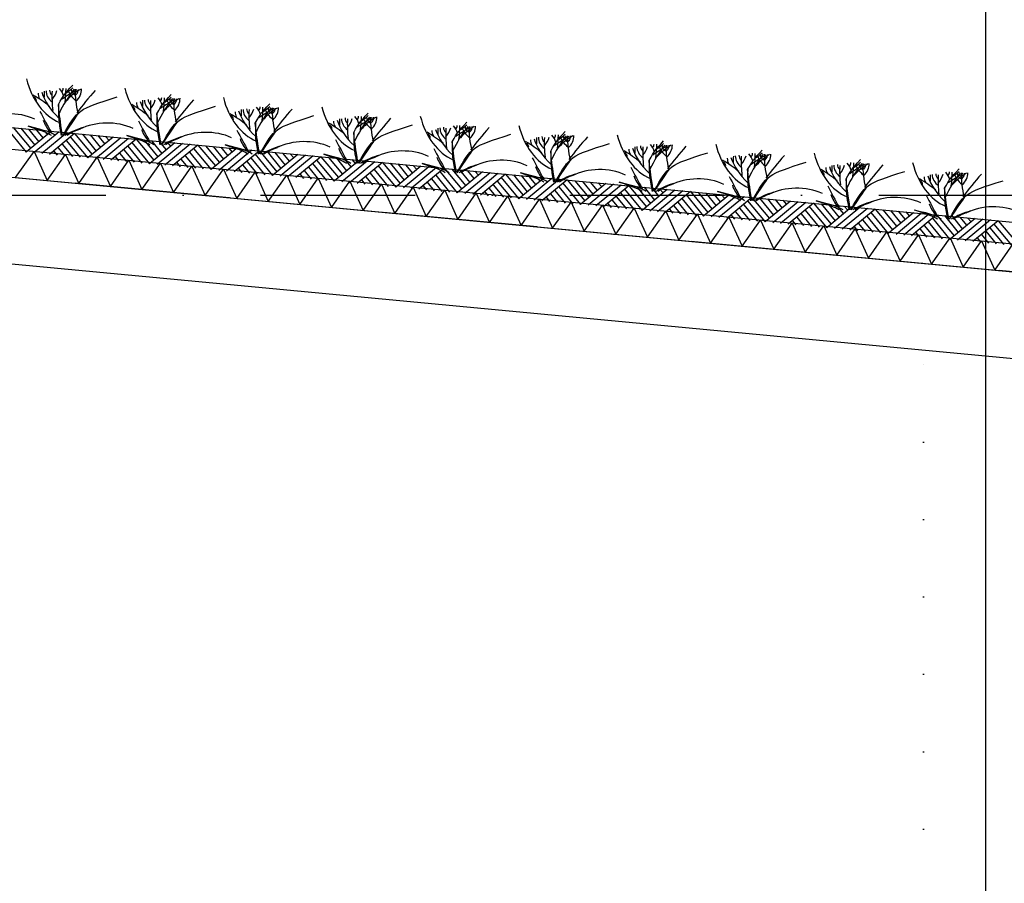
# Model space of a CAD drawing. Extents: x -19795 to 103381, y 127200 to 154480.
# Tile 40 of 76: x 45950 to 49134, y 140592 to 143383. Entities that reach past the tile are written whole.
import ezdxf

# ---------------------------------------------------------------- set-up
doc = ezdxf.new("R2010")
doc.units = 0
doc.header["$LTSCALE"] = 1000
doc.header["$MEASUREMENT"] = 0
doc.linetypes.add('DASHDOT', pattern=[1, 0.5, -0.25, 0, -0.25])
doc.linetypes.add('DOT', pattern=[0.25, 0, -0.25])
doc.layers.add('B02', color=7, linetype='CONTINUOUS')
doc.layers.add('B03', color=7, linetype='CONTINUOUS')

msp = doc.modelspace()

# ---------------------------------------------------------------- linework, layer by layer
at = {"layer": 'B02', "color": 5, "linetype": 'Continuous'}
msp.add_line((49072.5, 151594.9), (49072.5, 127199.6), dxfattribs=at)
at = {"layer": 'B02', "color": 5, "linetype": 'DASHDOT'}
for p, q in [((103381, 137447.3), (-17123, 148828)), ((-16278, 142816), (87058.3, 142816))]:
    msp.add_line(p, q, dxfattribs=at)
at = {"layer": 'B03', "color": 5, "linetype": 'Continuous'}
for p, q in [((45928.3, 143034.1), (45985.2, 142966.5)), ((45953.2, 143031.8), (45998.3, 142977.3)), ((45978.1, 143029.4), (46011.4, 142988.1)), ((45914.2, 143023.4), (45971.1, 142954.8)), ((46052.8, 143022.4), (45971.1, 142954.8)), ((46077.7, 143020), (45995.9, 142952.4)), ((46003, 143027.1), (46025.5, 142999.8)), ((46102.6, 143017.7), (46020.8, 142950.1)), ((46027.9, 143024.7), (46039.7, 143011.6)), ((46127.4, 143015.3), (46045.7, 142947.7)), ((46113.4, 143004.6), (46170.2, 142936)), ((46127.4, 143015.3), (46184.3, 142947.7)), ((46152.3, 143013), (46197.4, 142958.5)), ((46251.9, 143003.6), (46170.2, 142936)), ((46177.2, 143010.6), (46210.5, 142969.3)), ((46276.8, 143001.2), (46195.1, 142933.6)), ((46202.1, 143008.3), (46224.6, 142981)), ((46301.7, 142998.9), (46219.9, 142931.2)), ((46227, 143005.9), (46238.8, 142992.8)), ((46326.6, 142996.5), (46244.8, 142928.9)), ((46326.6, 142996.5), (46383.4, 142928.9)), ((46073, 142970.2), (46095.5, 142943)), ((46087, 142981), (46120.4, 142940.7)), ((46100.2, 142992.8), (46145.3, 142938.3)), ((46299.3, 142974), (46344.4, 142919.5)), ((46312.5, 142985.8), (46369.3, 142917.1)), ((46351.4, 142994.2), (46396.5, 142939.7)), ((46451, 142984.8), (46369.3, 142917.1)), ((46376.3, 142991.8), (46409.6, 142950.5)), ((46475.9, 142982.4), (46394.2, 142914.8)), ((46401.2, 142989.5), (46423.8, 142962.2)), ((46500.8, 142980.1), (46419.1, 142912.5)), ((46426.1, 142987.1), (46437.9, 142974)), ((46525.7, 142977.7), (46443.9, 142910.1)), ((46511.6, 142967), (46568.4, 142898.4)), ((46525.7, 142977.7), (46582.6, 142910.1)), ((46550.6, 142975.4), (46595.6, 142920.9)), ((46650.1, 142966), (46568.4, 142898.4)), ((46575.4, 142973), (46608.7, 142931.7)), ((46600.3, 142970.7), (46622.9, 142943.4)), ((46625.2, 142968.3), (46637, 142955.1)), ((46058.9, 142959.5), (46070.6, 142945.4)), ((46258, 142940.7), (46269.7, 142926.5)), ((46272.1, 142951.4), (46294.6, 142924.2)), ((46286.1, 142962.2), (46319.5, 142921.9)), ((46471.2, 142932.6), (46493.7, 142905.4)), ((46485.2, 142943.4), (46518.6, 142903)), ((46498.4, 142955.2), (46543.5, 142900.7)), ((46675, 142963.6), (46593.3, 142896)), ((46699.9, 142961.3), (46618.2, 142893.6)), ((46724.8, 142958.9), (46643.1, 142891.3)), ((46697.5, 142936.4), (46742.6, 142881.9)), ((46710.7, 142948.2), (46767.5, 142879.5)), ((46724.8, 142958.9), (46781.7, 142891.3)), ((46749.7, 142956.6), (46794.7, 142902.1)), ((46849.2, 142947.2), (46767.5, 142879.5)), ((46774.6, 142954.2), (46807.8, 142912.9)), ((46874.1, 142944.8), (46792.4, 142877.2)), ((46799.4, 142951.9), (46822, 142924.6)), ((46899, 142942.5), (46817.3, 142874.8)), ((46824.3, 142949.5), (46836.2, 142936.3)), ((46923.9, 142940.1), (46842.2, 142872.5)), ((46923.9, 142940.1), (46980.8, 142872.5)), ((46948.8, 142937.8), (46993.9, 142883.3)), ((46973.7, 142935.4), (47006.9, 142894.1)), ((46998.6, 142933), (47021.1, 142905.8)), ((46457.1, 142921.9), (46468.8, 142907.8)), ((46656.2, 142903.1), (46667.9, 142888.9)), ((46670.3, 142913.8), (46692.8, 142886.6)), ((46684.4, 142924.6), (46717.7, 142884.2)), ((46883.5, 142905.8), (46916.8, 142865.4)), ((46896.7, 142917.6), (46941.7, 142863.1)), ((46909.8, 142929.4), (46966.6, 142860.7)), ((47048.3, 142928.4), (46966.6, 142860.7)), ((47073.2, 142926), (46991.5, 142858.4)), ((47098.1, 142923.6), (47016.4, 142856)), ((47023.4, 142930.7), (47035.3, 142917.5)), ((47123, 142921.3), (47041.3, 142853.7)), ((47108.9, 142910.6), (47165.7, 142841.9)), ((47123, 142921.3), (47179.9, 142853.6)), ((47147.9, 142919), (47193, 142864.5)), ((47247.4, 142909.5), (47165.7, 142841.9)), ((47172.8, 142916.6), (47206.1, 142875.3)), ((47272.3, 142907.2), (47190.6, 142839.6)), ((47197.7, 142914.2), (47220.2, 142887)), ((47297.2, 142904.9), (47215.5, 142837.2)), ((47222.6, 142911.9), (47234.4, 142898.7)), ((47322.1, 142902.5), (47240.4, 142834.9)), ((47322.1, 142902.5), (47379, 142834.9)), ((46855.3, 142884.3), (46867.1, 142870.1)), ((46869.4, 142895), (46891.9, 142867.8)), ((47068.5, 142876.2), (47091.1, 142849)), ((47082.6, 142887), (47115.9, 142846.6)), ((47095.8, 142898.8), (47140.8, 142844.3)), ((47294.9, 142880), (47340, 142825.5)), ((47308.1, 142891.8), (47364.8, 142823.1)), ((47347, 142900.1), (47392.1, 142845.7)), ((47446.6, 142890.7), (47364.8, 142823.1)), ((47371.9, 142897.8), (47405.2, 142856.5)), ((47471.5, 142888.4), (47389.7, 142820.8)), ((47396.8, 142895.4), (47419.3, 142868.2)), ((47496.3, 142886), (47414.6, 142818.4)), ((47421.7, 142893.1), (47433.5, 142879.9)), ((47521.2, 142883.7), (47439.5, 142816.1)), ((47507.2, 142873), (47564, 142804.3)), ((47521.2, 142883.7), (47578.1, 142816)), ((47546.1, 142881.3), (47591.2, 142826.9)), ((47645.7, 142871.9), (47564, 142804.3)), ((47571, 142879), (47604.3, 142837.7)), ((47670.6, 142869.6), (47588.8, 142802)), ((47595.9, 142876.6), (47618.4, 142849.4)), ((47620.8, 142874.3), (47632.6, 142861.1)), ((47054.5, 142865.5), (47066.2, 142851.3)), ((47253.6, 142846.7), (47265.3, 142832.5)), ((47267.6, 142857.4), (47290.2, 142830.2)), ((47281.7, 142868.1), (47315.1, 142827.8)), ((47466.8, 142838.6), (47489.3, 142811.4)), ((47480.8, 142849.3), (47514.2, 142809)), ((47494, 142861.1), (47539.1, 142806.7)), ((47695.5, 142867.2), (47613.7, 142799.6)), ((47720.3, 142864.9), (47638.6, 142797.3)), ((47693.1, 142842.4), (47738.2, 142787.9)), ((47706.3, 142854.2), (47763.1, 142785.5)), ((47720.3, 142864.9), (47777.2, 142797.2)), ((47745.2, 142862.5), (47790.3, 142808)), ((47844.8, 142853.1), (47763.1, 142785.5)), ((47770.1, 142860.2), (47803.4, 142818.9)), ((47869.7, 142850.8), (47788, 142783.2)), ((47795, 142857.8), (47817.6, 142830.6)), ((47894.6, 142848.4), (47812.8, 142780.8)), ((47819.9, 142855.5), (47831.7, 142842.3)), ((47919.5, 142846.1), (47837.7, 142778.5)), ((47919.5, 142846.1), (47976.3, 142778.4)), ((47944.3, 142843.7), (47989.4, 142789.2)), ((47969.2, 142841.4), (48002.5, 142800.1)), ((47994.1, 142839), (48016.7, 142811.8)), ((47452.7, 142827.9), (47464.4, 142813.7)), ((47651.8, 142809.1), (47663.5, 142794.9)), ((47665.9, 142819.8), (47688.4, 142792.6)), ((47679.9, 142830.5), (47713.3, 142790.2)), ((47879.1, 142811.7), (47912.4, 142771.4)), ((47892.2, 142823.5), (47937.3, 142769.1)), ((47905.4, 142835.4), (47962.2, 142766.7)), ((48043.9, 142834.3), (47962.2, 142766.7)), ((48068.8, 142832), (47987.1, 142764.4)), ((48093.7, 142829.6), (48012, 142762)), ((48019, 142836.7), (48030.8, 142823.5)), ((48118.6, 142827.3), (48036.9, 142759.7)), ((48104.5, 142816.5), (48161.3, 142747.9)), ((48118.6, 142827.3), (48175.5, 142759.6)), ((48143.5, 142824.9), (48188.5, 142770.4)), ((48243, 142815.5), (48161.3, 142747.9)), ((48168.3, 142822.6), (48201.6, 142781.3)), ((48267.9, 142813.2), (48186.2, 142745.6)), ((48193.2, 142820.2), (48215.8, 142793)), ((48292.8, 142810.8), (48211.1, 142743.2)), ((48218.1, 142817.9), (48229.9, 142804.7)), ((48317.7, 142808.5), (48236, 142740.9)), ((48317.7, 142808.5), (48374.6, 142740.8)), ((48342.6, 142806.1), (48387.7, 142751.6)), ((47850.9, 142790.3), (47862.6, 142776.1)), ((47865, 142801), (47887.5, 142773.8)), ((48064.1, 142782.2), (48086.6, 142755)), ((48078.2, 142792.9), (48111.5, 142752.6)), ((48091.3, 142804.7), (48136.4, 142750.3)), ((48277.3, 142774.1), (48310.6, 142733.8)), ((48290.4, 142785.9), (48335.5, 142731.5)), ((48303.6, 142797.8), (48360.4, 142729.1)), ((48442.1, 142796.7), (48360.4, 142729.1)), ((48367.5, 142803.8), (48400.7, 142762.5)), ((48467, 142794.4), (48385.3, 142726.8)), ((48392.4, 142801.4), (48414.9, 142774.2)), ((48491.9, 142792), (48410.2, 142724.4)), ((48417.2, 142799.1), (48429.1, 142785.9)), ((48516.8, 142789.7), (48435.1, 142722)), ((48502.7, 142778.9), (48559.5, 142710.3)), ((48516.8, 142789.7), (48573.7, 142722)), ((48541.7, 142787.3), (48586.8, 142732.8)), ((48641.2, 142777.9), (48559.5, 142710.3)), ((48566.6, 142785), (48599.8, 142743.6)), ((48666.1, 142775.6), (48584.4, 142708)), ((48591.5, 142782.6), (48614, 142755.4)), ((48616.4, 142780.3), (48628.2, 142767.1)), ((48050, 142771.5), (48061.8, 142757.3)), ((48249.1, 142752.7), (48260.9, 142738.5)), ((48263.2, 142763.4), (48285.8, 142736.1)), ((48462.3, 142744.6), (48484.9, 142717.4)), ((48476.4, 142755.3), (48509.8, 142715)), ((48489.6, 142767.1), (48534.6, 142712.6)), ((48691, 142773.2), (48609.3, 142705.6)), ((48715.9, 142770.9), (48634.2, 142703.2)), ((48688.7, 142748.3), (48733.8, 142693.8)), ((48701.8, 142760.1), (48758.6, 142691.5)), ((48715.9, 142770.9), (48772.8, 142703.2)), ((48740.8, 142768.5), (48785.9, 142714)), ((48840.4, 142759.1), (48758.6, 142691.5)), ((48765.7, 142766.2), (48799, 142724.9)), ((48865.2, 142756.8), (48783.5, 142689.1)), ((48790.6, 142763.8), (48813.1, 142736.6)), ((48890.1, 142754.4), (48808.4, 142686.8)), ((48815.5, 142761.5), (48827.3, 142748.3)), ((48915, 142752), (48833.3, 142684.4)), ((48915, 142752), (48971.9, 142684.4)), ((48939.9, 142749.7), (48985, 142695.2)), ((48964.8, 142747.4), (48998.1, 142706)), ((48989.7, 142745), (49012.2, 142717.8)), ((49014.6, 142742.6), (49026.4, 142729.5)), ((48448.2, 142733.9), (48460, 142719.7)), ((48647.4, 142715.1), (48659.1, 142700.9)), ((48661.4, 142725.8), (48684, 142698.5)), ((48675.5, 142736.5), (48708.9, 142696.2)), ((48874.6, 142717.7), (48908, 142677.4)), ((48887.8, 142729.5), (48932.9, 142675)), ((48901, 142741.3), (48957.8, 142672.7)), ((49039.5, 142740.3), (48957.8, 142672.7)), ((49064.4, 142738), (48982.7, 142670.3)), ((49089.3, 142735.6), (49007.5, 142668)), ((49114.2, 142733.2), (49032.4, 142665.6)), ((49086.9, 142710.7), (49132, 142656.2)), ((49100.1, 142722.5), (49156.9, 142653.9)), ((49114.2, 142733.2), (49171, 142665.6)), ((48846.5, 142696.2), (48858.2, 142682.1)), ((48860.6, 142707), (48883.1, 142679.7)), ((49059.7, 142688.2), (49082.2, 142660.9)), ((49073.7, 142698.9), (49107.1, 142658.6)), ((49045.6, 142677.5), (49057.3, 142663.3))]:
    msp.add_line(p, q, dxfattribs=at)
at = {"layer": 'B03', "color": 1, "linetype": 'DOT'}
msp.add_line((48872.5, 138016), (48872.5, 142311), dxfattribs=at)
at = {"layer": 'B03', "color": 7, "linetype": 'Continuous'}
msp.add_lwpolyline([(8718.9, 146548.3), (85764.1, 139271.9), (85852.5, 139262.1)], dxfattribs=at)
at = {"layer": 'B03', "color": 1, "linetype": 'Continuous'}
for points in [[(8764.1, 146473.7), (85771.7, 139200.8), (85852.5, 139191.7)], [(8755.6, 146384.1), (85762.5, 139111.2), (85852.5, 139101.2)]]:
    msp.add_lwpolyline(points, dxfattribs=at)
at = {"layer": 'B03', "color": 2, "linetype": 'Continuous'}
msp.add_lwpolyline([(41474.7, 143293.9), (56362.5, 141887.8), (56362.5, 141606.6), (41199.5, 143039.2), (41212.9, 143181.6), (41461.8, 143158.1), (41474.7, 143293.9)], dxfattribs=at)
at = {"layer": 'B03', "color": 5, "linetype": 'Continuous'}
for points in [[(45936.6, 142872.6), (45996.1, 142957.4), (46038.7, 142862.9)], [(46038.7, 142862.9), (46098.2, 142947.7), (46140.9, 142853.3)], [(46140.9, 142853.3), (46200.4, 142938.1), (46243, 142843.6)], [(46243, 142843.6), (46302.5, 142928.4), (46345.2, 142834)], [(46345.2, 142834), (46404.7, 142918.8), (46447.3, 142824.4)], [(46447.3, 142824.4), (46506.8, 142909.1), (46549.4, 142814.7)], [(46549.4, 142814.7), (46609, 142899.5), (46651.6, 142805)], [(46651.6, 142805), (46711.1, 142889.8), (46753.7, 142795.4)], [(46753.7, 142795.4), (46813.3, 142880.2), (46855.9, 142785.8)], [(46855.9, 142785.8), (46915.4, 142870.5), (46958, 142776.1)], [(46958, 142776.1), (47017.6, 142860.9), (47060.2, 142766.5)], [(47060.2, 142766.5), (47119.7, 142851.2), (47162.3, 142756.8)], [(47162.3, 142756.8), (47221.8, 142841.6), (47264.5, 142747.2)], [(47264.5, 142747.2), (47324, 142832), (47366.6, 142737.5)], [(47366.6, 142737.5), (47426.1, 142822.3), (47468.8, 142727.9)], [(47468.8, 142727.9), (47528.3, 142812.6), (47570.9, 142718.2)], [(47570.9, 142718.2), (47630.4, 142803), (47673, 142708.6)], [(47673, 142708.6), (47732.6, 142793.4), (47775.2, 142698.9)], [(47775.2, 142698.9), (47834.7, 142783.7), (47877.3, 142689.3)], [(47877.3, 142689.3), (47936.9, 142774.1), (47979.5, 142679.6)], [(47979.5, 142679.6), (48039, 142764.4), (48081.6, 142670)], [(48081.6, 142670), (48141.2, 142754.8), (48183.8, 142660.4)], [(48183.8, 142660.4), (48243.3, 142745.1), (48285.9, 142650.7)], [(48285.9, 142650.7), (48345.4, 142735.5), (48388.1, 142641)], [(48388.1, 142641), (48447.6, 142725.8), (48490.2, 142631.4)], [(48490.2, 142631.4), (48549.7, 142716.2), (48592.3, 142621.8)], [(48592.3, 142621.8), (48651.9, 142706.5), (48694.5, 142612.1)], [(48694.5, 142612.1), (48754, 142696.9), (48796.6, 142602.5)], [(48796.6, 142602.5), (48856.2, 142687.2), (48898.8, 142592.8)], [(48898.8, 142592.8), (48958.3, 142677.6), (49000.9, 142583.2)], [(49000.9, 142583.2), (49060.5, 142668), (49103.1, 142573.5)], [(49103.1, 142573.5), (49162.6, 142658.3), (49205.2, 142563.9)]]:
    msp.add_lwpolyline(points, dxfattribs=at)
for centre, major_axis, ratio, start_param, end_param in [((46128.4, 143261.9), (0, 221.9), 0.744818, 1.89324, 2.833024), ((46090.5, 143154.7), (43.9, 0), 0.660641, 3.11489, 3.740647), ((46821.5, 142925.6), (780.2, 0), 0.660641, 2.672959, 2.83724), ((45986.6, 143125.3), (106.3, 0), 0.660641, 0.168666, 0.523639), ((46058.5, 143160.8), (32.1, 0), 0.660641, 5.702662, 6.319964), ((46886.8, 142602.8), (1125.8, 0), 0.660641, 2.302834, 2.361653), ((45169.1, 143165.2), (930.5, 0), 0.660641, 6.203932, 6.276051), ((45972.6, 143232.1), (182, 0), 0.660641, 5.494245, 5.671447), ((46284.2, 143053.2), (209.9, 0), 0.660641, 2.289302, 2.622785), ((46235.4, 143175.7), (133, 0), 0.660641, 3.3755, 3.801171), ((46144, 143155.2), (27.8, 0), 0.660641, 3.052601, 4.146823), ((46760.6, 143149.4), (631.5, 0), 0.660641, 3.120153, 3.307181), ((46042.9, 143158.3), (107, 0), 0.660641, 5.689062, 6.294216), ((46095.8, 143157), (43.8, 0), 0.660641, 5.674398, 6.301457), ((46446.8, 143231.8), (0, 221.9), 0.744818, 1.89324, 2.833024), ((45653.5, 142891.3), (506.6, 0), 0.660641, 0.68343, 0.834515), ((45978.8, 143121.4), (25, 0), 0.660641, 6.250795, 7.087454), ((46075.4, 143144.3), (66.2, 0), 0.660641, 3.115421, 3.534564), ((46362.4, 143198.5), (349.9, 0), 0.660641, 3.359516, 3.751905), ((56961.2, 143109.5), (10932.7, 0), 0.660641, 3.135652, 3.138449), ((46117.2, 143152.4), (82.2, 0), 0.660641, 3.127227, 3.861374), ((46925.9, 143133.8), (871.9, 0), 0.660641, 3.10941, 3.218759), ((45935.4, 143169.7), (136.6, 0), 0.660641, 5.766599, 6.106268), ((47801.7, 142531.1), (1864.2, 0), 0.660641, 2.611038, 2.678375), ((46408.9, 143124.6), (43.9, 0), 0.660641, 3.11489, 3.740647), ((46253.8, 143139.7), (136.6, 0), 0.660641, 5.766599, 6.106268), ((47139.9, 142895.5), (780.2, 0), 0.660641, 2.672959, 2.83724), ((46305.1, 143095.2), (106.3, 0), 0.660641, 0.168666, 0.523639), ((46376.9, 143130.7), (32.1, 0), 0.660641, 5.702662, 6.319964), ((47205.3, 142572.8), (1125.8, 0), 0.660641, 2.302834, 2.361653), ((45487.5, 143135.1), (930.5, 0), 0.660641, 6.203932, 6.276051), ((46291, 143202), (182, 0), 0.660641, 5.494245, 5.671447), ((46602.6, 143023.1), (209.9, 0), 0.660641, 2.289302, 2.622785), ((46553.8, 143145.6), (133, 0), 0.660641, 3.3755, 3.801171), ((46462.4, 143125.1), (27.8, 0), 0.660641, 3.052601, 4.146823), ((47079, 143119.3), (631.5, 0), 0.660641, 3.120153, 3.307181), ((46361.3, 143128.2), (107, 0), 0.660641, 5.689062, 6.294216), ((46414.2, 143126.9), (43.8, 0), 0.660641, 5.674398, 6.301457), ((48120.1, 142501), (1864.2, 0), 0.660641, 2.611038, 2.678375), ((46765.2, 143201.7), (0, 221.9), 0.744818, 1.89324, 2.833024), ((45971.9, 142861.2), (506.6, 0), 0.660641, 0.68343, 0.834515), ((46297.2, 143091.3), (25, 0), 0.660641, 6.250795, 7.087454), ((46393.8, 143114.2), (66.2, 0), 0.660641, 3.115421, 3.534564), ((46680.9, 143168.4), (349.9, 0), 0.660641, 3.359516, 3.751905), ((57279.6, 143079.4), (10932.7, 0), 0.660641, 3.135652, 3.138449), ((46435.7, 143122.3), (82.2, 0), 0.660641, 3.127227, 3.861374), ((47244.3, 143103.7), (871.9, 0), 0.660641, 3.10941, 3.218759), ((57598, 143049.3), (10932.7, 0), 0.660641, 3.135652, 3.138449), ((46754.1, 143092.2), (82.2, 0), 0.660641, 3.127227, 3.861374), ((46727.3, 143094.5), (43.9, 0), 0.660641, 3.11489, 3.740647), ((47562.7, 143073.6), (871.9, 0), 0.660641, 3.10941, 3.218759), ((46572.2, 143109.6), (136.6, 0), 0.660641, 5.766599, 6.106268), ((47458.3, 142865.4), (780.2, 0), 0.660641, 2.672959, 2.83724), ((46623.5, 143065.1), (106.3, 0), 0.660641, 0.168666, 0.523639), ((46695.3, 143100.6), (32.1, 0), 0.660641, 5.702662, 6.319964), ((47523.7, 142542.7), (1125.8, 0), 0.660641, 2.302834, 2.361653), ((45805.9, 143105), (930.5, 0), 0.660641, 6.203932, 6.276051), ((46609.4, 143171.9), (182, 0), 0.660641, 5.494245, 5.671447), ((46921, 142993), (209.9, 0), 0.660641, 2.289302, 2.622785), ((46872.2, 143115.5), (133, 0), 0.660641, 3.3755, 3.801171), ((46780.8, 143095), (27.8, 0), 0.660641, 3.052601, 4.146823), ((47397.5, 143089.3), (631.5, 0), 0.660641, 3.120153, 3.307181), ((46679.7, 143098.2), (107, 0), 0.660641, 5.689062, 6.294216), ((46732.6, 143096.9), (43.8, 0), 0.660641, 5.674398, 6.301457), ((48438.5, 142471), (1864.2, 0), 0.660641, 2.611038, 2.678375), ((47083.6, 143171.7), (0, 221.9), 0.744818, 1.89324, 2.833024), ((45914.6, 142983.4), (144.6, 0), 0.660641, 0.95331, 2.235111), ((55043.4, 145173), (9564.7, 0), 0.660641, 3.478125, 3.489628), ((46290.3, 142831.1), (506.6, 0), 0.660641, 0.68343, 0.834515), ((46615.6, 143061.2), (25, 0), 0.660641, 6.250795, 7.087454), ((46712.2, 143084.2), (66.2, 0), 0.660641, 3.115421, 3.534564), ((46999.3, 143138.4), (349.9, 0), 0.660641, 3.359516, 3.751905), ((57916.4, 143019.3), (10932.7, 0), 0.660641, 3.135652, 3.138449), ((47072.5, 143062.1), (82.2, 0), 0.660641, 3.127227, 3.861374), ((47045.8, 143064.4), (43.9, 0), 0.660641, 3.11489, 3.740647), ((47881.1, 143043.6), (871.9, 0), 0.660641, 3.10941, 3.218759), ((46890.6, 143079.5), (136.6, 0), 0.660641, 5.766599, 6.106268), ((47776.7, 142835.3), (780.2, 0), 0.660641, 2.672959, 2.83724), ((46941.9, 143035), (106.3, 0), 0.660641, 0.168666, 0.523639), ((47013.7, 143070.5), (32.1, 0), 0.660641, 5.702662, 6.319964), ((47842.1, 142512.6), (1125.8, 0), 0.660641, 2.302834, 2.361653), ((46124.3, 143074.9), (930.5, 0), 0.660641, 6.203932, 6.276051), ((46927.8, 143141.9), (182, 0), 0.660641, 5.494245, 5.671447), ((47239.4, 142962.9), (209.9, 0), 0.660641, 2.289302, 2.622785), ((47190.6, 143085.4), (133, 0), 0.660641, 3.3755, 3.801171), ((47099.2, 143065), (27.8, 0), 0.660641, 3.052601, 4.146823), ((47715.9, 143059.2), (631.5, 0), 0.660641, 3.120153, 3.307181), ((46998.1, 143068.1), (107, 0), 0.660641, 5.689062, 6.294216), ((47051, 143066.8), (43.8, 0), 0.660641, 5.674398, 6.301457), ((48756.9, 142440.9), (1864.2, 0), 0.660641, 2.611038, 2.678375), ((47402, 143141.6), (0, 221.9), 0.744818, 1.89324, 2.833024), ((46247.8, 143093.2), (228.6, 0), 0.660641, 3.374473, 3.651764), ((46240.8, 142907.1), (210.8, 0), 0.660641, 1.96762, 2.325094), ((46231.5, 142923.6), (181.9, 0), 0.660641, 2.065597, 2.35593), ((46233, 142953.4), (144.6, 0), 0.660641, 0.95331, 2.235111), ((55361.8, 145142.9), (9564.7, 0), 0.660641, 3.478125, 3.489628), ((46566.2, 143063.2), (228.6, 0), 0.660641, 3.374473, 3.651764), ((46608.7, 142801), (506.6, 0), 0.660641, 0.68343, 0.834515), ((46934, 143031.1), (25, 0), 0.660641, 6.250795, 7.087454), ((47030.6, 143054.1), (66.2, 0), 0.660641, 3.115421, 3.534564), ((47317.7, 143108.3), (349.9, 0), 0.660641, 3.359516, 3.751905), ((47636.1, 143078.2), (349.9, 0), 0.660641, 3.359516, 3.751905), ((58234.8, 142989.2), (10932.7, 0), 0.660641, 3.135652, 3.138449), ((47390.9, 143032.1), (82.2, 0), 0.660641, 3.127227, 3.861374), ((47364.2, 143034.4), (43.9, 0), 0.660641, 3.11489, 3.740647), ((48199.5, 143013.5), (871.9, 0), 0.660641, 3.10941, 3.218759), ((47209, 143049.4), (136.6, 0), 0.660641, 5.766599, 6.106268), ((48095.1, 142805.2), (780.2, 0), 0.660641, 2.672959, 2.83724), ((47260.3, 143005), (106.3, 0), 0.660641, 0.168666, 0.523639), ((47332.1, 143040.5), (32.1, 0), 0.660641, 5.702662, 6.319964), ((48160.5, 142482.5), (1125.8, 0), 0.660641, 2.302834, 2.361653), ((46442.7, 143044.8), (930.5, 0), 0.660641, 6.203932, 6.276051), ((47246.2, 143111.8), (182, 0), 0.660641, 5.494245, 5.671447), ((47557.8, 142932.8), (209.9, 0), 0.660641, 2.289302, 2.622785), ((47509, 143055.4), (133, 0), 0.660641, 3.3755, 3.801171), ((47417.6, 143034.9), (27.8, 0), 0.660641, 3.052601, 4.146823), ((48034.3, 143029.1), (631.5, 0), 0.660641, 3.120153, 3.307181), ((47316.5, 143038), (107, 0), 0.660641, 5.689062, 6.294216), ((47369.4, 143036.7), (43.8, 0), 0.660641, 5.674398, 6.301457), ((49075.3, 142410.8), (1864.2, 0), 0.660641, 2.611038, 2.678375), ((47720.4, 143111.5), (0, 221.9), 0.744818, 1.89324, 2.833024), ((46559.2, 142877), (210.8, 0), 0.660641, 1.96762, 2.325094), ((46549.9, 142893.5), (181.9, 0), 0.660641, 2.065597, 2.35593), ((46551.4, 142923.3), (144.6, 0), 0.660641, 0.95331, 2.235111), ((55680.2, 145112.8), (9564.7, 0), 0.660641, 3.478125, 3.489628), ((46884.6, 143033.1), (228.6, 0), 0.660641, 3.374473, 3.651764), ((55998.6, 145082.7), (9564.7, 0), 0.660641, 3.478125, 3.489628), ((46927.1, 142771), (506.6, 0), 0.660641, 0.68343, 0.834515), ((47252.4, 143001.1), (25, 0), 0.660641, 6.250795, 7.087454), ((47349, 143024), (66.2, 0), 0.660641, 3.115421, 3.534564), ((47954.5, 143048.1), (349.9, 0), 0.660641, 3.359516, 3.751905), ((58553.2, 142959.1), (10932.7, 0), 0.660641, 3.135652, 3.138449), ((47709.3, 143002), (82.2, 0), 0.660641, 3.127227, 3.861374), ((47682.6, 143004.3), (43.9, 0), 0.660641, 3.11489, 3.740647), ((48517.9, 142983.4), (871.9, 0), 0.660641, 3.10941, 3.218759), ((47527.5, 143019.3), (136.6, 0), 0.660641, 5.766599, 6.106268), ((48413.5, 142775.2), (780.2, 0), 0.660641, 2.672959, 2.83724), ((47578.7, 142974.9), (106.3, 0), 0.660641, 0.168666, 0.523639), ((47650.5, 143010.4), (32.1, 0), 0.660641, 5.702662, 6.319964), ((48478.9, 142452.4), (1125.8, 0), 0.660641, 2.302834, 2.361653), ((46761.2, 143014.8), (930.5, 0), 0.660641, 6.203932, 6.276051), ((47564.6, 143081.7), (182, 0), 0.660641, 5.494245, 5.671447), ((47876.3, 142902.8), (209.9, 0), 0.660641, 2.289302, 2.622785), ((47827.4, 143025.3), (133, 0), 0.660641, 3.3755, 3.801171), ((47736.1, 143004.8), (27.8, 0), 0.660641, 3.052601, 4.146823), ((48352.7, 142999), (631.5, 0), 0.660641, 3.120153, 3.307181), ((47634.9, 143007.9), (107, 0), 0.660641, 5.689062, 6.294216), ((47687.9, 143006.6), (43.8, 0), 0.660641, 5.674398, 6.301457), ((49393.7, 142380.7), (1864.2, 0), 0.660641, 2.611038, 2.678375), ((48038.9, 143081.4), (0, 221.9), 0.744818, 1.89324, 2.833024), ((46877.6, 142846.9), (210.8, 0), 0.660641, 1.96762, 2.325094), ((46868.3, 142863.4), (181.9, 0), 0.660641, 2.065597, 2.35593), ((46869.8, 142893.2), (144.6, 0), 0.660641, 0.95331, 2.235111), ((47203, 143003), (228.6, 0), 0.660641, 3.374473, 3.651764), ((47188.2, 142863.1), (144.6, 0), 0.660641, 0.95331, 2.235111), ((56317.1, 145052.7), (9564.7, 0), 0.660641, 3.478125, 3.489628), ((47245.5, 142740.9), (506.6, 0), 0.660641, 0.68343, 0.834515), ((47570.8, 142971), (25, 0), 0.660641, 6.250795, 7.087454), ((47667.4, 142993.9), (66.2, 0), 0.660641, 3.115421, 3.534564), ((47985.8, 142963.8), (66.2, 0), 0.660641, 3.115421, 3.534564), ((48272.9, 143018), (349.9, 0), 0.660641, 3.359516, 3.751905), ((58871.6, 142929), (10932.7, 0), 0.660641, 3.135652, 3.138449), ((48027.7, 142971.9), (82.2, 0), 0.660641, 3.127227, 3.861374), ((48001, 142974.2), (43.9, 0), 0.660641, 3.11489, 3.740647), ((48836.3, 142953.3), (871.9, 0), 0.660641, 3.10941, 3.218759), ((47845.9, 142989.3), (136.6, 0), 0.660641, 5.766599, 6.106268), ((48731.9, 142745.1), (780.2, 0), 0.660641, 2.672959, 2.83724), ((47897.1, 142944.8), (106.3, 0), 0.660641, 0.168666, 0.523639), ((47969, 142980.3), (32.1, 0), 0.660641, 5.702662, 6.319964), ((48797.3, 142422.4), (1125.8, 0), 0.660641, 2.302834, 2.361653), ((47079.6, 142984.7), (930.5, 0), 0.660641, 6.203932, 6.276051), ((47883, 143051.6), (182, 0), 0.660641, 5.494245, 5.671447), ((48194.7, 142872.7), (209.9, 0), 0.660641, 2.289302, 2.622785), ((48145.8, 142995.2), (133, 0), 0.660641, 3.3755, 3.801171), ((48054.5, 142974.7), (27.8, 0), 0.660641, 3.052601, 4.146823), ((48671.1, 142968.9), (631.5, 0), 0.660641, 3.120153, 3.307181), ((47953.3, 142977.8), (107, 0), 0.660641, 5.689062, 6.294216), ((48006.3, 142976.5), (43.8, 0), 0.660641, 5.674398, 6.301457), ((49712.1, 142350.6), (1864.2, 0), 0.660641, 2.611038, 2.678375), ((48357.3, 143051.3), (0, 221.9), 0.744818, 1.89324, 2.833024), ((47196.1, 142816.9), (210.8, 0), 0.660641, 1.96762, 2.325094), ((47186.7, 142833.3), (181.9, 0), 0.660641, 2.065597, 2.35593), ((47521.5, 142972.9), (228.6, 0), 0.660641, 3.374473, 3.651764), ((47506.6, 142833), (144.6, 0), 0.660641, 0.95331, 2.235111), ((56635.5, 145022.6), (9564.7, 0), 0.660641, 3.478125, 3.489628), ((47563.9, 142710.8), (506.6, 0), 0.660641, 0.68343, 0.834515), ((47889.2, 142940.9), (25, 0), 0.660641, 6.250795, 7.087454), ((48304.2, 142933.8), (66.2, 0), 0.660641, 3.115421, 3.534564), ((48591.3, 142988), (349.9, 0), 0.660641, 3.359516, 3.751905), ((59190, 142898.9), (10932.7, 0), 0.660641, 3.135652, 3.138449), ((48346.1, 142941.8), (82.2, 0), 0.660641, 3.127227, 3.861374), ((48319.4, 142944.1), (43.9, 0), 0.660641, 3.11489, 3.740647), ((49154.7, 142923.2), (871.9, 0), 0.660641, 3.10941, 3.218759), ((48164.3, 142959.2), (136.6, 0), 0.660641, 5.766599, 6.106268), ((49050.4, 142715), (780.2, 0), 0.660641, 2.672959, 2.83724), ((48215.5, 142914.7), (106.3, 0), 0.660641, 0.168666, 0.523639), ((48287.4, 142950.2), (32.1, 0), 0.660641, 5.702662, 6.319964), ((49115.7, 142392.3), (1125.8, 0), 0.660641, 2.302834, 2.361653), ((47398, 142954.6), (930.5, 0), 0.660641, 6.203932, 6.276051), ((48201.4, 143021.5), (182, 0), 0.660641, 5.494245, 5.671447), ((48513.1, 142842.6), (209.9, 0), 0.660641, 2.289302, 2.622785), ((48464.2, 142965.1), (133, 0), 0.660641, 3.3755, 3.801171), ((48372.9, 142944.6), (27.8, 0), 0.660641, 3.052601, 4.146823), ((48989.5, 142938.9), (631.5, 0), 0.660641, 3.120153, 3.307181), ((48271.7, 142947.8), (107, 0), 0.660641, 5.689062, 6.294216), ((48324.7, 142946.5), (43.8, 0), 0.660641, 5.674398, 6.301457), ((50030.5, 142320.6), (1864.2, 0), 0.660641, 2.611038, 2.678375), ((48675.7, 143021.3), (0, 221.9), 0.744818, 1.89324, 2.833024), ((47514.5, 142786.8), (210.8, 0), 0.660641, 1.96762, 2.325094), ((47505.2, 142803.3), (181.9, 0), 0.660641, 2.065597, 2.35593), ((47839.9, 142942.8), (228.6, 0), 0.660641, 3.374473, 3.651764), ((47825, 142803), (144.6, 0), 0.660641, 0.95331, 2.235111), ((56953.9, 144992.5), (9564.7, 0), 0.660641, 3.478125, 3.489628), ((47882.4, 142680.7), (506.6, 0), 0.660641, 0.68343, 0.834515), ((48207.7, 142910.8), (25, 0), 0.660641, 6.250795, 7.087454), ((48622.6, 142903.7), (66.2, 0), 0.660641, 3.115421, 3.534564), ((48909.7, 142957.9), (349.9, 0), 0.660641, 3.359516, 3.751905), ((59508.4, 142868.9), (10932.7, 0), 0.660641, 3.135652, 3.138449), ((48664.5, 142911.7), (82.2, 0), 0.660641, 3.127227, 3.861374), ((48637.8, 142914), (43.9, 0), 0.660641, 3.11489, 3.740647), ((49473.1, 142893.2), (871.9, 0), 0.660641, 3.10941, 3.218759), ((48482.7, 142929.1), (136.6, 0), 0.660641, 5.766599, 6.106268), ((49368.8, 142684.9), (780.2, 0), 0.660641, 2.672959, 2.83724), ((48533.9, 142884.6), (106.3, 0), 0.660641, 0.168666, 0.523639), ((48605.8, 142920.1), (32.1, 0), 0.660641, 5.702662, 6.319964), ((49434.1, 142362.2), (1125.8, 0), 0.660641, 2.302834, 2.361653), ((47716.4, 142924.5), (930.5, 0), 0.660641, 6.203932, 6.276051), ((48519.9, 142991.5), (182, 0), 0.660641, 5.494245, 5.671447), ((48831.5, 142812.5), (209.9, 0), 0.660641, 2.289302, 2.622785), ((48782.6, 142935), (133, 0), 0.660641, 3.3755, 3.801171), ((48691.3, 142914.6), (27.8, 0), 0.660641, 3.052601, 4.146823), ((49307.9, 142908.8), (631.5, 0), 0.660641, 3.120153, 3.307181), ((48590.1, 142917.7), (107, 0), 0.660641, 5.689062, 6.294216), ((48643.1, 142916.4), (43.8, 0), 0.660641, 5.674398, 6.301457), ((50349, 142290.5), (1864.2, 0), 0.660641, 2.611038, 2.678375), ((48994.1, 142991.2), (0, 221.9), 0.744818, 1.89324, 2.833024), ((47832.9, 142756.7), (210.8, 0), 0.660641, 1.96762, 2.325094), ((47823.6, 142773.2), (181.9, 0), 0.660641, 2.065597, 2.35593), ((48158.3, 142912.8), (228.6, 0), 0.660641, 3.374473, 3.651764), ((48143.4, 142772.9), (144.6, 0), 0.660641, 0.95331, 2.235111), ((57272.3, 144962.4), (9564.7, 0), 0.660641, 3.478125, 3.489628), ((48200.8, 142650.6), (506.6, 0), 0.660641, 0.68343, 0.834515), ((48526.1, 142880.7), (25, 0), 0.660641, 6.250795, 7.087454), ((48941.1, 142873.6), (66.2, 0), 0.660641, 3.115421, 3.534564), ((49228.1, 142927.8), (349.9, 0), 0.660641, 3.359516, 3.751905), ((59826.8, 142838.8), (10932.7, 0), 0.660641, 3.135652, 3.138449), ((48982.9, 142881.7), (82.2, 0), 0.660641, 3.127227, 3.861374), ((48956.2, 142884), (43.9, 0), 0.660641, 3.11489, 3.740647), ((49791.5, 142863.1), (871.9, 0), 0.660641, 3.10941, 3.218759), ((48801.1, 142899), (136.6, 0), 0.660641, 5.766599, 6.106268), ((49687.2, 142654.8), (780.2, 0), 0.660641, 2.672959, 2.83724), ((48852.3, 142854.6), (106.3, 0), 0.660641, 0.168666, 0.523639), ((48924.2, 142890.1), (32.1, 0), 0.660641, 5.702662, 6.319964), ((49752.5, 142332.1), (1125.8, 0), 0.660641, 2.302834, 2.361653), ((48034.8, 142894.4), (930.5, 0), 0.660641, 6.203932, 6.276051), ((48838.3, 142961.4), (182, 0), 0.660641, 5.494245, 5.671447), ((49149.9, 142782.4), (209.9, 0), 0.660641, 2.289302, 2.622785), ((49101.1, 142905), (133, 0), 0.660641, 3.3755, 3.801171), ((49009.7, 142884.5), (27.8, 0), 0.660641, 3.052601, 4.146823), ((49626.3, 142878.7), (631.5, 0), 0.660641, 3.120153, 3.307181), ((48908.6, 142887.6), (107, 0), 0.660641, 5.689062, 6.294216), ((48961.5, 142886.3), (43.8, 0), 0.660641, 5.674398, 6.301457), ((50667.4, 142260.4), (1864.2, 0), 0.660641, 2.611038, 2.678375), ((48151.3, 142726.6), (210.8, 0), 0.660641, 1.96762, 2.325094), ((48142, 142743.1), (181.9, 0), 0.660641, 2.065597, 2.35593), ((48476.7, 142882.7), (228.6, 0), 0.660641, 3.374473, 3.651764), ((48461.8, 142742.8), (144.6, 0), 0.660641, 0.95331, 2.235111), ((57590.7, 144932.3), (9564.7, 0), 0.660641, 3.478125, 3.489628), ((48519.2, 142620.6), (506.6, 0), 0.660641, 0.68343, 0.834515), ((48844.5, 142850.7), (25, 0), 0.660641, 6.250795, 7.087454), ((48469.7, 142696.5), (210.8, 0), 0.660641, 1.96762, 2.325094), ((48460.4, 142713), (181.9, 0), 0.660641, 2.065597, 2.35593), ((48795.1, 142852.6), (228.6, 0), 0.660641, 3.374473, 3.651764), ((48780.2, 142712.7), (144.6, 0), 0.660641, 0.95331, 2.235111), ((57909.1, 144902.3), (9564.7, 0), 0.660641, 3.478125, 3.489628), ((48788.1, 142666.5), (210.8, 0), 0.660641, 1.96762, 2.325094), ((48778.8, 142682.9), (181.9, 0), 0.660641, 2.065597, 2.35593), ((49113.5, 142822.5), (228.6, 0), 0.660641, 3.374473, 3.651764), ((49098.7, 142682.6), (144.6, 0), 0.660641, 0.95331, 2.235111), ((49106.5, 142636.4), (210.8, 0), 0.660641, 1.96762, 2.325094), ((49097.2, 142652.9), (181.9, 0), 0.660641, 2.065597, 2.35593)]:
    msp.add_ellipse(centre, major_axis=major_axis, ratio=ratio, start_param=start_param, end_param=end_param, dxfattribs=at)
for points in [[(46074.8, 143108.8), (46093, 143140.6), (46093, 143140.6), (46121.6, 143171.6)], [(46090.8, 143010.1), (46137.8, 143093.1), (46137.8, 143093.1), (46264.5, 143133.2)], [(46393.2, 143078.7), (46411.4, 143110.5), (46411.4, 143110.5), (46440, 143141.5)], [(46088.2, 143009.3), (46079.6, 143063.7), (46079.6, 143063.7), (46074.8, 143108.8)], [(46085.2, 143008.6), (46075.7, 143060.6), (46075.7, 143061.3), (46076, 143110.3)], [(46409.2, 142980), (46456.2, 143063), (46456.2, 143063), (46582.9, 143103.1)], [(46711.6, 143048.6), (46729.8, 143080.4), (46729.8, 143080.4), (46758.4, 143111.4)], [(46091.2, 143008.6), (46139, 143079.1), (46139.1, 143079.2), (46141.6, 143082.2)], [(46406.7, 142979.2), (46398, 143033.6), (46398, 143033.6), (46393.2, 143078.7)], [(46403.6, 142978.5), (46394.1, 143030.5), (46394.1, 143031.3), (46394.4, 143080.2)], [(46727.6, 142949.9), (46774.7, 143032.9), (46774.7, 143032.9), (46901.3, 143073)], [(47030, 143018.5), (47048.3, 143050.3), (47048.3, 143050.3), (47076.8, 143081.3)], [(46065.2, 143008.6), (46048.2, 143020.2), (46036.7, 143023.1), (45977.5, 143038.3)], [(46052.2, 143008.6), (46036.5, 143018.5), (46024.7, 143022.4), (45978.8, 143037.5)], [(46409.6, 142978.5), (46457.4, 143049), (46457.5, 143049.2), (46460, 143052.1)], [(46725.1, 142949.1), (46716.4, 143003.5), (46716.4, 143003.5), (46711.6, 143048.6)], [(46722, 142948.4), (46712.5, 143000.5), (46712.5, 143001.2), (46712.9, 143050.2)], [(47046.1, 142919.8), (47093.1, 143002.8), (47093.1, 143002.8), (47219.8, 143042.9)], [(47348.4, 142988.5), (47366.7, 143020.3), (47366.7, 143020.3), (47395.3, 143051.3)], [(46383.6, 142978.5), (46366.6, 142990.1), (46355.1, 142993), (46295.9, 143008.2)], [(46370.6, 142978.5), (46354.9, 142988.4), (46343.1, 142992.3), (46297.2, 143007.5)], [(46728, 142948.4), (46775.8, 143018.9), (46775.9, 143019.1), (46778.4, 143022)], [(47043.5, 142919), (47034.8, 142973.5), (47034.8, 142973.5), (47030, 143018.5)], [(47040.4, 142918.3), (47030.9, 142970.4), (47030.9, 142971.1), (47031.3, 143020.1)], [(47364.5, 142889.7), (47411.5, 142972.8), (47411.5, 142972.8), (47538.2, 143012.8)], [(47666.8, 142958.4), (47685.1, 142990.2), (47685.1, 142990.2), (47713.7, 143021.2)], [(46702, 142948.4), (46685, 142960), (46673.5, 142963), (46614.3, 142978.2)], [(46689, 142948.4), (46673.3, 142958.4), (46661.5, 142962.2), (46615.6, 142977.4)], [(47046.4, 142918.3), (47094.2, 142988.9), (47094.4, 142989), (47096.8, 142992)], [(47361.9, 142889), (47353.2, 142943.4), (47353.2, 142943.4), (47348.4, 142988.5)], [(47358.8, 142888.3), (47349.3, 142940.3), (47349.3, 142941), (47349.7, 142990)], [(47682.9, 142859.7), (47729.9, 142942.7), (47729.9, 142942.7), (47856.6, 142982.8)], [(47985.2, 142928.3), (48003.5, 142960.1), (48003.5, 142960.1), (48032.1, 142991.1)], [(47020.4, 142918.3), (47003.4, 142930), (46991.9, 142932.9), (46932.8, 142948.1)], [(47007.4, 142918.3), (46991.7, 142928.3), (46979.9, 142932.2), (46934, 142947.3)], [(47364.8, 142888.3), (47412.7, 142958.8), (47412.8, 142958.9), (47415.3, 142961.9)], [(47680.3, 142858.9), (47671.6, 142913.3), (47671.6, 142913.3), (47666.8, 142958.4)], [(47677.3, 142858.2), (47667.8, 142910.2), (47667.8, 142910.9), (47668.1, 142959.9)], [(48001.3, 142829.6), (48048.3, 142912.6), (48048.3, 142912.6), (48175, 142952.7)], [(48303.6, 142898.2), (48321.9, 142930), (48321.9, 142930), (48350.5, 142961)], [(47338.8, 142888.3), (47321.8, 142899.9), (47310.3, 142902.8), (47251.2, 142918)], [(47325.8, 142888.3), (47310.1, 142898.2), (47298.3, 142902.1), (47252.4, 142917.2)], [(47683.2, 142858.2), (47731.1, 142928.7), (47731.2, 142928.8), (47733.7, 142931.8)], [(47998.7, 142828.8), (47990.1, 142883.2), (47990.1, 142883.2), (47985.2, 142928.3)], [(47995.7, 142828.1), (47986.2, 142880.1), (47986.2, 142880.9), (47986.5, 142929.8)], [(48001.6, 142828.1), (48049.5, 142898.6), (48049.6, 142898.8), (48052.1, 142901.7)], [(48319.7, 142799.5), (48366.7, 142882.5), (48366.7, 142882.5), (48493.4, 142922.6)], [(48622, 142868.1), (48640.3, 142899.9), (48640.3, 142899.9), (48668.9, 142930.9)], [(48940.4, 142838), (48958.7, 142869.9), (48958.7, 142869.9), (48987.3, 142900.9)], [(47657.2, 142858.2), (47640.2, 142869.8), (47628.8, 142872.7), (47569.6, 142887.9)], [(47644.2, 142858.2), (47628.5, 142868.1), (47616.7, 142872), (47570.9, 142887.1)], [(48317.1, 142798.7), (48308.5, 142853.1), (48308.5, 142853.1), (48303.6, 142898.2)], [(48314.1, 142798), (48304.6, 142850), (48304.6, 142850.8), (48304.9, 142899.8)], [(48320.1, 142798), (48367.9, 142868.5), (48368, 142868.7), (48370.5, 142871.6)], [(48632.5, 142767.9), (48623, 142820), (48623, 142820.7), (48623.3, 142869.7)], [(48638.1, 142769.4), (48685.1, 142852.4), (48685.1, 142852.4), (48811.8, 142892.5)], [(47975.7, 142828.1), (47958.6, 142839.7), (47947.2, 142842.6), (47888, 142857.8)], [(47962.6, 142828.1), (47946.9, 142838), (47935.2, 142841.9), (47889.3, 142857.1)], [(48635.5, 142768.6), (48626.9, 142823.1), (48626.9, 142823.1), (48622, 142868.1)], [(48638.5, 142767.9), (48686.3, 142838.5), (48686.4, 142838.6), (48688.9, 142841.5)], [(48953.9, 142738.6), (48945.3, 142793), (48945.3, 142793), (48940.4, 142838)], [(48950.9, 142737.9), (48941.4, 142789.9), (48941.4, 142790.6), (48941.7, 142839.6)], [(48956.5, 142739.3), (49003.5, 142822.4), (49003.5, 142822.4), (49130.2, 142862.4)], [(48294.1, 142798), (48277, 142809.6), (48265.6, 142812.6), (48206.4, 142827.8)], [(48281, 142798), (48265.4, 142808), (48253.6, 142811.9), (48207.7, 142827)], [(48956.9, 142737.9), (49004.7, 142808.4), (49004.8, 142808.5), (49007.3, 142811.5)], [(48612.5, 142767.9), (48595.4, 142779.5), (48584, 142782.5), (48524.8, 142797.7)], [(48599.4, 142767.9), (48583.8, 142777.9), (48572, 142781.8), (48526.1, 142796.9)], [(48930.9, 142737.9), (48913.8, 142749.5), (48902.4, 142752.4), (48843.2, 142767.6)], [(48917.8, 142737.9), (48902.2, 142747.8), (48890.4, 142751.7), (48844.5, 142766.8)]]:
    msp.add_open_spline(points, degree=3, dxfattribs=at)

doc.saveas('drawing.dxf')
